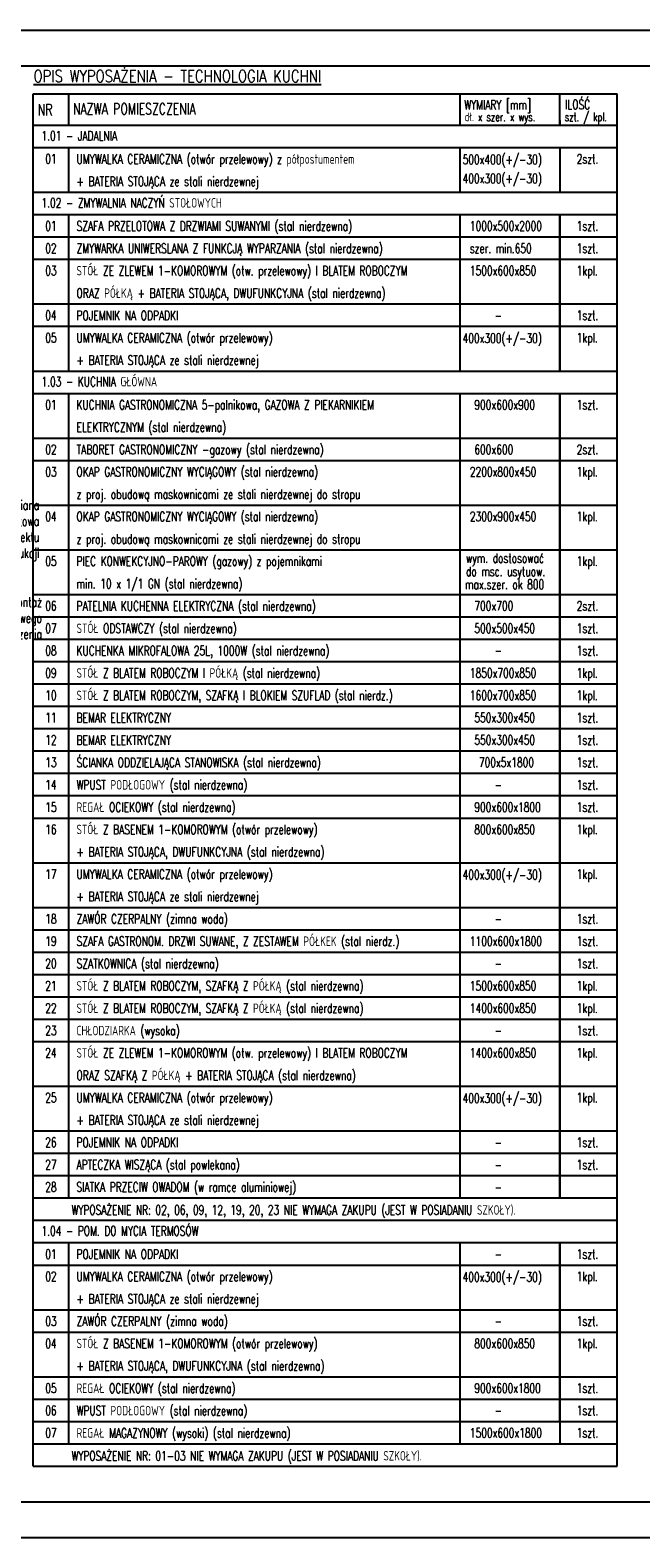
# Model space of a CAD drawing. Header units: millimetres. Extents: x 31969 to 285678, y -69766 to -1123.
# Tile 43 of 102: x 143957 to 145159, y -12023 to -9053. Entities that reach past the tile are written whole.
import ezdxf

# ---------------------------------------------------------------- set-up
doc = ezdxf.new("R2010")
doc.units = ezdxf.units.MM
doc.linetypes.add('ACAD_ISO02W100', pattern=[15, 12, -3])
for name, color, linetype in [('a-opis 1', 3, 'Continuous'), ('a-opis 2', 1, 'Continuous'), ('a-opis 3', 15, 'Continuous'), ('a-opis technologii 2', 12, 'Continuous')]:
    doc.layers.add(name, color=color, linetype=linetype)
doc.styles.add('IREK', font='simplex.shx', dxfattribs={"width": 0.8})
doc.styles.add('RS01507', font='romans.shx', dxfattribs={"width": 0.7, "height": 0.15})

msp = doc.modelspace()

# ---------------------------------------------------------------- linework, layer by layer
at = {"layer": 'a-opis 2'}
for p, q in [((143962.91, -9460.4), (145112.5, -9460.4)), ((143962.91, -9504.42), (145112.5, -9504.42)), ((143962.91, -9504.42), (145112.5, -9504.42)), ((143962.91, -9592.48), (145112.5, -9592.48)), ((143962.91, -9636.51), (145112.5, -9636.51)), ((143962.91, -9856.64), (145112.5, -9856.64)), ((143962.91, -9900.67), (145112.5, -9900.67)), ((143962.91, -9988.73), (145112.5, -9988.73)), ((143962.91, -10076.78), (145112.5, -10076.78)), ((143962.91, -10164.83), (145112.5, -10164.83)), ((143962.91, -10208.86), (145112.5, -10208.86)), ((143962.91, -10252.89), (145112.5, -10252.89)), ((143962.91, -10296.92), (145112.5, -10296.92)), ((143962.91, -10340.94), (145112.5, -10340.94)), ((143962.91, -10384.97), (145112.5, -10384.97)), ((143962.91, -10429), (145112.5, -10429)), ((143962.91, -10473.03), (145112.5, -10473.03)), ((143962.91, -10517.05), (145112.5, -10517.05)), ((143962.91, -10561.08), (145112.5, -10561.08)), ((143962.91, -10605.11), (145112.5, -10605.11)), ((143962.91, -10693.16), (145112.5, -10693.16)), ((143962.91, -10781.22), (145112.5, -10781.22)), ((143962.91, -10825.25), (145112.5, -10825.25)), ((143962.91, -10869.27), (145112.5, -10869.27)), ((143962.91, -10913.3), (145112.5, -10913.3)), ((143962.91, -10957.33), (145112.5, -10957.33)), ((143962.91, -11001.36), (145112.5, -11001.36)), ((143962.91, -11045.38), (145112.5, -11045.38)), ((143962.91, -11133.44), (145112.5, -11133.44)), ((143962.91, -11221.49), (145112.5, -11221.49)), ((143962.91, -11265.52), (145112.5, -11265.52)), ((143962.91, -11309.55), (145112.5, -11309.55)), ((143962.91, -11485.66), (145112.5, -11485.66)), ((143962.91, -11573.71), (145112.5, -11573.71)), ((143962.91, -11617.74), (145112.5, -11617.74)), ((143962.91, -11705.79), (145112.5, -11705.79)), ((143962.91, -11749.82), (145112.5, -11749.82)), ((143962.91, -11793.85), (145112.5, -11793.85)), ((143962.91, -11837.88), (145112.5, -11837.88))]:
    msp.add_line(p, q, dxfattribs=at)
at = {"layer": 'a-opis 2', "ltscale": 2}
for points in [[(147393.33, -12023.13), (139893.33, -12023.13), (139893.33, -9053.13), (147393.33, -9053.13)], [(140143.33, -9123.13), (147323.33, -9123.13), (147323.33, -11953.13), (140143.33, -11953.13)]]:
    msp.add_lwpolyline(points, close=True, dxfattribs=at)
at = {"layer": 'a-opis 3', "ltscale": 40}
for p, q in [((143962.91, -9178.45), (145112.5, -9178.45)), ((143962.91, -11881.9), (143962.91, -9178.65)), ((144032.6, -9178.45), (144032.6, -9231.37)), ((144802.99, -9178.45), (144802.99, -9231.37)), ((144999.91, -9178.45), (145112.5, -9178.45)), ((144999.91, -9240.26), (144999.91, -9178.45)), ((144999.91, -9240.26), (144999.91, -9178.45)), ((144999.91, -9240.26), (144999.91, -9178.45)), ((144999.91, -9240.26), (144999.91, -9178.45)), ((144999.91, -9240.26), (144999.91, -9178.45)), ((144999.91, -9240.26), (144999.91, -9178.45)), ((145112.5, -11881.9), (145112.5, -9178.45)), ((144032.6, -9231.37), (144032.6, -9240.26)), ((144802.99, -9231.37), (144802.99, -9240.26)), ((144999.91, -9231.37), (144999.91, -9240.26)), ((144999.91, -9231.37), (144999.91, -9240.26)), ((144999.91, -9231.37), (144999.91, -9240.26)), ((144999.91, -9231.37), (144999.91, -9240.26)), ((143962.91, -9240.26), (145112.5, -9240.26)), ((143962.91, -9240.26), (145112.5, -9240.26)), ((143962.91, -9284.29), (145112.5, -9284.29)), ((144032.6, -9284.29), (144032.6, -9371.32)), ((144032.6, -9284.29), (144032.6, -9371.32)), ((144802.99, -9284.29), (144802.99, -9371.32)), ((144802.99, -9284.29), (144802.99, -9371.32)), ((144999.91, -9284.29), (144999.91, -9371.32)), ((144999.91, -9284.29), (144999.91, -9371.32)), ((143962.91, -9372.34), (145112.5, -9372.34)), ((143962.91, -9416.37), (145112.5, -9416.37)), ((144032.6, -9416.37), (144032.6, -9724.56)), ((144802.99, -9416.37), (144802.99, -9724.56)), ((144999.91, -9416.37), (144999.91, -9724.56)), ((144999.91, -9416.37), (144999.91, -9724.56)), ((144999.91, -9724.56), (144999.91, -9416.37)), ((144999.91, -9724.56), (144999.91, -9416.37)), ((144999.91, -9724.56), (144999.91, -9416.37)), ((143962.91, -9724.56), (145112.5, -9724.56)), ((143962.91, -9768.59), (145112.5, -9768.59)), ((144032.6, -9768.59), (144032.6, -11353.57)), ((144802.99, -9768.59), (144802.99, -11353.57)), ((144999.91, -9768.59), (144999.91, -11353.57)), ((144999.91, -9768.59), (144999.91, -11353.57)), ((144999.91, -11353.57), (144999.91, -9768.59)), ((143962.91, -11353.57), (145112.5, -11353.57)), ((143962.91, -11397.6), (145112.5, -11397.6)), ((143962.91, -11441.63), (145112.5, -11441.63)), ((144032.6, -11441.63), (144032.6, -11837.88)), ((144802.99, -11441.63), (144802.99, -11837.88)), ((144999.91, -11793.85), (144999.91, -11441.63)), ((144999.91, -11441.63), (144999.91, -11837.88)), ((144999.91, -11441.63), (144999.91, -11793.85)), ((143962.91, -11881.9), (145112.5, -11881.9))]:
    msp.add_line(p, q, dxfattribs=at)

# ---------------------------------------------------------------- texts
at = {"layer": 'a-opis 1', "ltscale": 40, "style": 'RS01507', "width": 0.7}
for s, height, p in [('NR', 22.35, (143971.84, -9221.1)), ('NAZWA POMIESZCZENIA', 22.3498, (144041.17, -9219.24)), ('WYMIARY [mm]', 18.6249, (144811.55, -9209.48)), ('ILOŚĆ', 18.625, (145010.26, -9208.85)), ('dł. x szer. x wys.', 16.9317, (144812.37, -9232.45)), ('szt. / kpl.', 16.9317, (145009.3, -9232.45)), ('UMYWALKA CERAMICZNA (otwór przelewowy) z półpostumentem', 18.7234, (144048.07, -9316.29)), ('  500x400(+/-30)', 18.6249, (144790.44, -9317.15)), ('2szt.', 18.625, (145032.97, -9316.12)), ('+ BATERIA STOJĄCA ze stali nierdzewnej', 18.7234, (144048.07, -9360.32)), ('  400x300(+/-30)', 18.6249, (144790.44, -9354.84)), ('SZAFA PRZELOTOWA Z DRZWIAMI SUWANYMI (stal nierdzewna)', 18.7234, (144048.07, -9448.37)), ('1000x500x2000', 18.6249, (144822.58, -9448.21)), ('1szt.', 18.625, (145032.97, -9448.21)), ('ZMYWARKA UNIWERSLANA Z FUNKCJĄ WYPARZANIA (stal nierdzewna) ', 18.7234, (144048.07, -9492.4)), ('szer. min.650', 18.6249, (144822.58, -9492.23)), ('1szt.', 18.625, (145032.97, -9492.23)), ('STÓŁ ZE ZLEWEM 1-KOMOROWYM (otw. przelewowy) I BLATEM ROBOCZYM ', 18.6249, (144047.96, -9536.26)), ('1500x600x850', 18.6249, (144822.58, -9536.26)), ('1kpl.', 18.625, (145032.97, -9536.26)), ('ORAZ PÓŁKĄ + BATERIA STOJĄCA, DWUFUNKCYJNA (stal nierdzewna)', 18.7234, (144048.07, -9580.46)), ('POJEMNIK NA ODPADKI', 18.7234, (144048.07, -9624.48)), ('     -', 18.625, (144822.58, -9624.32)), ('1szt.', 18.625, (145032.97, -9624.32)), ('UMYWALKA CERAMICZNA (otwór przelewowy) ', 18.7234, (144048.07, -9668.51)), ('  400x300(+/-30)', 18.6249, (144790.44, -9669.37)), ('1kpl.', 18.625, (145032.97, -9668.34)), ('+ BATERIA STOJĄCA ze stali nierdzewnej', 18.7234, (144048.07, -9712.54)), ('KUCHNIA GASTRONOMICZNA 5-palnikowa, GAZOWA Z PIEKARNIKIEM', 18.6249, (144047.96, -9800.43)), (' 900x600x900', 18.6249, (144822.58, -9800.43)), ('1szt.', 18.625, (145032.97, -9800.43)), ('ELEKTRYCZNYM (stal nierdzewna)', 18.7234, (144048.07, -9844.62)), ('TABORET GASTRONOMICZNY -gazowy (stal nierdzewna)', 18.7234, (144048.07, -9888.65)), (' 600x600', 18.625, (144822.58, -9888.48)), ('2szt.', 18.625, (145032.97, -9888.48)), ('OKAP GASTRONOMICZNY WYCIĄGOWY (stal nierdzewna)', 18.6249, (144047.96, -9932.51)), ('2200x800x450', 18.6249, (144822.58, -9932.51)), ('1kpl.', 18.625, (145032.97, -9932.51)), ('z proj. obudową maskownicami ze stali nierdzewnej do stropu', 18.7234, (144048.07, -9976.7)), ('OKAP GASTRONOMICZNY WYCIĄGOWY (stal nierdzewna)', 18.6249, (144047.96, -10020.56)), ('2300x900x450', 18.6249, (144822.58, -10020.56)), ('1kpl.', 18.625, (145032.97, -10020.56)), ('z proj. obudową maskownicami ze stali nierdzewnej do stropu', 18.7234, (144048.07, -10064.76)), ('PIEC KONWEKCYJNO-PAROWY (gazowy) z pojemnikami ', 18.6249, (144047.96, -10108.62)), ('wym. dostosować', 18.6249, (144814.91, -10102.54)), ('1kpl.', 18.625, (145032.97, -10108.62)), ('do msc. usytuow.', 18.6249, (144814.91, -10128.67)), ('min. 10 x 1/1 GN (stal nierdzewna)', 18.7234, (144048.07, -10152.81)), ('max.szer. ok 800', 18.6249, (144813.03, -10154.23)), ('PATELNIA KUCHENNA ELEKTRYCZNA (stal nierdzewna)', 18.7234, (144048.07, -10196.84)), (' 700x700', 18.625, (144822.58, -10196.67)), ('2szt.', 18.625, (145032.97, -10196.67)), ('STÓŁ ODSTAWCZY (stal nierdzewna)', 18.7234, (144048.07, -10240.87)), (' 500x500x450', 18.6249, (144822.58, -10240.7)), ('1szt.', 18.625, (145032.97, -10240.7)), ('KUCHENKA MIKROFALOWA 25L, 1000W (stal nierdzewna)', 18.7234, (144048.07, -10284.89)), ('1szt.', 18.625, (145032.97, -10284.73)), ('STÓŁ Z BLATEM ROBOCZYM I PÓŁKĄ (stal nierdzewna) ', 18.6249, (144047.96, -10328.75)), ('     -', 18.625, (144822.58, -10284.73)), ('1850x700x850', 18.6249, (144822.58, -10328.75)), ('1kpl.', 18.625, (145032.97, -10328.75)), ('STÓŁ Z BLATEM ROBOCZYM, SZAFKĄ I BLOKIEM SZUFLAD (stal nierdz.) ', 18.6249, (144047.96, -10372.78)), ('1600x700x850', 18.6249, (144822.58, -10372.78)), ('1kpl.', 18.625, (145032.97, -10372.78)), ('BEMAR ELEKTRYCZNY', 18.7234, (144048.07, -10416.98)), (' 550x300x450', 18.6249, (144822.58, -10416.81)), ('1szt.', 18.625, (145032.97, -10416.81)), ('BEMAR ELEKTRYCZNY', 18.7234, (144048.07, -10461)), (' 550x300x450', 18.6249, (144822.58, -10460.84)), ('1szt.', 18.625, (145032.97, -10460.84)), ('ŚCIANKA ODDZIELAJĄCA STANOWISKA (stal nierdzewna)', 18.7234, (144048.07, -10505.03)), ('  700x5x1800', 18.6249, (144822.58, -10504.86)), ('1szt.', 18.625, (145032.97, -10504.86)), ('WPUST PODŁOGOWY (stal nierdzewna)', 18.7234, (144048.07, -10549.06)), ('     -', 18.625, (144822.58, -10548.89)), ('1szt.', 18.625, (145032.97, -10548.89)), ('REGAŁ OCIEKOWY (stal nierdzewna)', 18.7234, (144048.07, -10593.09)), (' 900x600x1800', 18.6249, (144822.58, -10592.92)), ('1szt.', 18.625, (145032.97, -10592.92)), ('STÓŁ Z BASENEM 1-KOMOROWYM (otwór przelewowy) ', 18.6249, (144047.96, -10636.95)), (' 800x600x850', 18.6249, (144822.58, -10636.95)), ('1kpl.', 18.625, (145032.97, -10636.95)), ('+ BATERIA STOJĄCA, DWUFUNKCYJNA (stal nierdzewna)', 18.7234, (144048.07, -10681.14)), ('UMYWALKA CERAMICZNA (otwór przelewowy) ', 18.7234, (144048.07, -10725.17)), ('  400x300(+/-30)', 18.6249, (144790.44, -10726.03)), ('1kpl.', 18.625, (145032.97, -10725)), ('+ BATERIA STOJĄCA ze stali nierdzewnej', 18.7234, (144048.07, -10769.2)), ('ZAWÓR CZERPALNY (zimna woda)', 18.7234, (144048.07, -10813.22)), ('     -', 18.625, (144822.58, -10813.06)), ('1szt.', 18.625, (145032.97, -10813.06)), ('SZAFA GASTRONOM. DRZWI SUWANE, Z ZESTAWEM PÓŁKEK (stal nierdz.)', 18.7234, (144048.07, -10857.25)), ('1100x600x1800', 18.6249, (144822.58, -10857.08)), ('1szt.', 18.625, (145032.97, -10857.08)), ('SZATKOWNICA (stal nierdzewna)', 18.7234, (144048.07, -10901.28)), ('     -', 18.625, (144822.58, -10901.11)), ('1szt.', 18.625, (145032.97, -10901.11)), ('STÓŁ Z BLATEM ROBOCZYM, SZAFKĄ Z PÓŁKĄ (stal nierdzewna) ', 18.6249, (144047.96, -10945.14)), ('1500x600x850', 18.6249, (144822.58, -10945.14)), ('1kpl.', 18.625, (145032.97, -10945.14)), ('STÓŁ Z BLATEM ROBOCZYM, SZAFKĄ Z PÓŁKĄ (stal nierdzewna) ', 18.6249, (144047.96, -10989.16)), ('1400x600x850', 18.6249, (144822.58, -10989.16)), ('1kpl.', 18.625, (145032.97, -10989.16)), ('CHŁODZIARKA (wysoka) ', 18.6249, (144047.96, -11033.19)), ('1szt.', 18.625, (145032.97, -11033.19)), ('     -', 18.625, (144822.58, -11033.19)), ('STÓŁ ZE ZLEWEM 1-KOMOROWYM (otw. przelewowy) I BLATEM ROBOCZYM ', 18.6249, (144047.96, -11077.22)), ('1400x600x850', 18.6249, (144822.58, -11077.22)), ('1kpl.', 18.625, (145032.97, -11077.22)), ('ORAZ SZAFKĄ Z PÓŁKĄ + BATERIA STOJĄCA (stal nierdzewna)', 18.7234, (144048.07, -11121.42)), ('UMYWALKA CERAMICZNA (otwór przelewowy) ', 18.7234, (144048.07, -11165.44)), ('  400x300(+/-30)', 18.6249, (144790.44, -11166.3)), ('1kpl.', 18.625, (145032.97, -11165.27)), ('+ BATERIA STOJĄCA ze stali nierdzewnej', 18.7234, (144048.07, -11209.47)), ('POJEMNIK NA ODPADKI', 18.7234, (144048.07, -11253.5)), ('     -', 18.625, (144822.58, -11253.33)), ('1szt.', 18.625, (145032.97, -11253.33)), ('APTECZKA WISZĄCA (stal powlekana)', 18.6249, (144047.96, -11297.36)), ('1szt.', 18.625, (145032.97, -11297.36)), ('     -', 18.625, (144822.58, -11297.36)), ('SIATKA PRZECIW OWADOM (w ramce aluminiowej)', 18.6249, (144047.96, -11341.38)), ('     -', 18.625, (144822.58, -11341.38)), ('WYPOSAŻENIE NR: 02, 06, 09, 12, 19, 20, 23 NIE WYMAGA ZAKUPU (JEST W POSIADANIU SZKOŁY).', 18.6249, (144038.1, -11386.51)), ('POJEMNIK NA ODPADKI', 18.7234, (144048.07, -11473.63)), ('1szt.', 18.625, (145032.97, -11473.47)), ('     -', 18.625, (144822.58, -11473.47)), ('UMYWALKA CERAMICZNA (otwór przelewowy) ', 18.7234, (144048.07, -11517.66)), ('  400x300(+/-30)', 18.6249, (144790.44, -11518.52)), ('1kpl.', 18.625, (145032.97, -11517.49)), ('+ BATERIA STOJĄCA ze stali nierdzewnej', 18.7234, (144048.07, -11561.69)), ('ZAWÓR CZERPALNY (zimna woda)', 18.7234, (144048.07, -11605.72)), ('     -', 18.625, (144822.58, -11605.55)), ('1szt.', 18.625, (145032.97, -11605.55)), ('STÓŁ Z BASENEM 1-KOMOROWYM (otwór przelewowy) ', 18.6249, (144047.96, -11649.58)), (' 800x600x850', 18.6249, (144822.58, -11649.58)), ('1kpl.', 18.625, (145032.97, -11649.58)), ('+ BATERIA STOJĄCA, DWUFUNKCYJNA (stal nierdzewna)', 18.7234, (144048.07, -11693.77)), ('REGAŁ OCIEKOWY (stal nierdzewna)', 18.7234, (144048.07, -11737.8)), (' 900x600x1800', 18.6249, (144822.58, -11737.63)), ('1szt.', 18.625, (145032.97, -11737.63)), ('WPUST PODŁOGOWY (stal nierdzewna)', 18.7234, (144048.07, -11781.83)), ('     -', 18.625, (144822.58, -11781.66)), ('1szt.', 18.625, (145032.97, -11781.66)), ('REGAŁ MAGAZYNOWY (wysoki) (stal nierdzewna)', 18.7234, (144048.07, -11825.85)), ('1500x600x1800', 18.6249, (144822.58, -11825.68)), ('1szt.', 18.625, (145032.97, -11825.68)), ('WYPOSAŻENIE NR: 01-03 NIE WYMAGA ZAKUPU (JEST W POSIADANIU SZKOŁY).', 18.6249, (144038.1, -11870.82))]:
    msp.add_text(s, height=height, dxfattribs=at).set_placement(p)
at = {"layer": 'a-opis 1', "ltscale": 40, "char_height": 18.9125, "attachment_point": 9, "style": 'RS01507'}
for s, insert in [('Ściana \\Pżelbetowa \\Pwg projektu konstrukcji', (143974.61, -10099.15)), ('Montaż systemowego zadaszenia', (143980, -10252.1))]:
    msp.add_mtext_dynamic_manual_height_columns(s, width=190.1936, gutter_width=12.5, heights=[0], dxfattribs=dict(at, insert=insert))
at = {"layer": 'a-opis 2', "linetype": 'ACAD_ISO02W100', "ltscale": 0.5, "insert": (143963.38, -9131.78), "char_height": 23.7669, "width": 704.9855, "attachment_point": 1, "style": 'IREK'}
msp.add_mtext('{\\LOPIS WYPOSAŻENIA - TECHNOLOGIA KUCHNI}', dxfattribs=at)
at = {"layer": 'a-opis technologii 2', "ltscale": 40, "style": 'RS01507', "width": 0.7}
for s, height, p in [('1.01 - JADALNIA', 18.6249, (143979.17, -9270.53)), ('01', 18.625, (143986.42, -9316.12)), ('1.02 - ZMYWALNIA NACZYŃ STOŁOWYCH', 18.6249, (143979.17, -9402.61)), ('01', 18.625, (143986.42, -9448.21)), ('02', 18.625, (143986.42, -9492.23)), ('03', 18.625, (143986.42, -9536.26)), ('04', 18.625, (143986.42, -9624.32)), ('05', 18.625, (143986.42, -9668.34)), ('1.03 - KUCHNIA GŁÓWNA', 18.6249, (143979.17, -9754.83)), ('01', 18.625, (143986.42, -9800.43)), ('02', 18.625, (143986.42, -9888.48)), ('03', 18.625, (143986.42, -9932.51)), ('04', 18.625, (143986.42, -10020.56)), ('05', 18.625, (143986.42, -10108.62)), ('06', 18.625, (143986.42, -10196.67)), ('07', 18.625, (143986.42, -10240.7)), ('08', 18.625, (143986.42, -10284.73)), ('09', 18.625, (143986.42, -10328.75)), ('10', 18.625, (143986.42, -10372.78)), ('11', 18.625, (143986.42, -10416.81)), ('12', 18.625, (143986.42, -10460.84)), ('13', 18.625, (143986.42, -10504.86)), ('14', 18.625, (143986.42, -10548.89)), ('15', 18.625, (143986.42, -10592.92)), ('16', 18.625, (143986.42, -10636.95)), ('17', 18.625, (143986.42, -10725)), ('18', 18.625, (143986.42, -10813.06)), ('19', 18.625, (143986.42, -10857.08)), ('20', 18.625, (143986.42, -10901.11)), ('21', 18.625, (143986.42, -10945.14)), ('22', 18.625, (143986.42, -10989.16)), ('23', 18.625, (143986.42, -11033.19)), ('24', 18.625, (143986.42, -11077.22)), ('25', 18.625, (143986.42, -11165.27)), ('26', 18.625, (143986.42, -11253.33)), ('27', 18.625, (143986.42, -11297.36)), ('28', 18.625, (143986.42, -11341.38)), ('1.04 - POM. DO MYCIA TERMOSÓW', 18.6249, (143979.17, -11427.87)), ('01', 18.625, (143986.42, -11473.47)), ('02', 18.625, (143986.42, -11517.49)), ('03', 18.625, (143986.42, -11605.55)), ('04', 18.625, (143986.42, -11649.58)), ('05', 18.625, (143986.42, -11737.63)), ('06', 18.625, (143986.42, -11781.66)), ('07', 18.625, (143986.42, -11825.68))]:
    msp.add_text(s, height=height, dxfattribs=at).set_placement(p)

doc.saveas('drawing.dxf')
